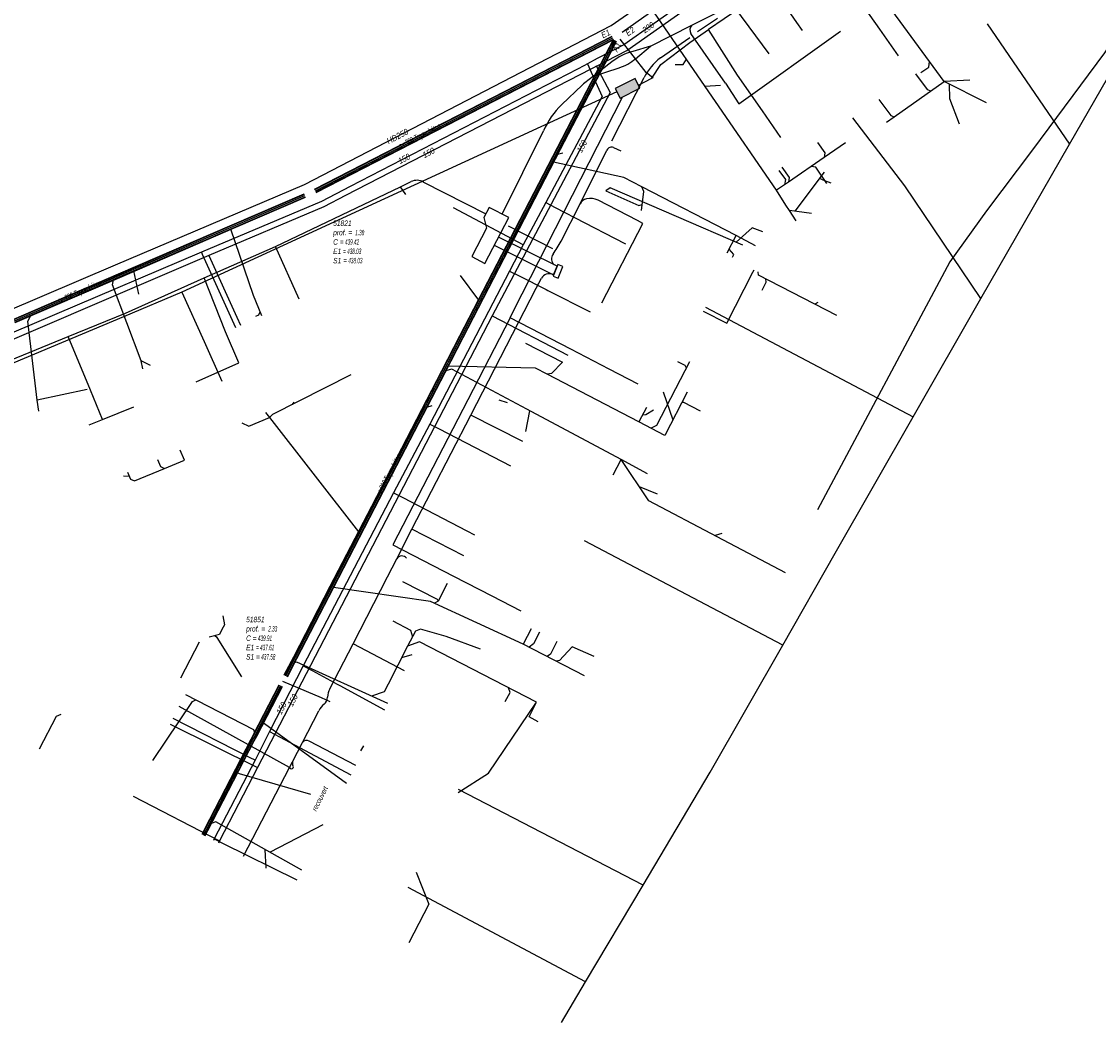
# Model space of a CAD drawing. Header units: metres. Extents: x 2695563 to 2696938, y 1260544 to 1262032.
# Tile 72 of 256: x 2696117 to 2696216, y 1260647 to 1260739. Entities that reach past the tile are written whole.
import ezdxf

# ---------------------------------------------------------------- set-up
doc = ezdxf.new("R2010")
doc.units = ezdxf.units.M
doc.header["$LTSCALE"] = 100
doc.linetypes.add('AUSGEZOGEN', pattern=[0])
for name, color, linetype in [('Eau portable_Cadastre des conduites_Conduite', 171, 'AUSGEZOGEN'), ('Eau potable_Cadastre des conduites_Conduite_Texte', 171, 'AUSGEZOGEN'), ('EU_Cadastre des conduites', 24, 'AUSGEZOGEN'), ('EU_Cadastre des conduites – Texte', 7, 'AUSGEZOGEN'), ('EU_Cadastre des conduites_Regard normalisé – Texte', 24, 'AUSGEZOGEN'), ('EU_Cadastre des conduites_Texte entrée-sortie', 24, 'AUSGEZOGEN'), ('Gaz_Cadastre des conduites_Conduite', 32, 'AUSGEZOGEN'), ('Gaz_Cadastre des conduites_Conduite_Texte', 32, 'AUSGEZOGEN'), ('Réseau électrique_Cadastre des conduite_Bord du tracé', 1, 'AUSGEZOGEN'), ('Réseau électrique_Cadastre des conduite_Tronçon de tracé', 1, 'AUSGEZOGEN'), ('Réseau électrique_Cadastre des conduites_Ouvrage_Surface-Ligne-Point', 1, 'AUSGEZOGEN'), ('TV_Cadastre des conduites_CONDUITE', 92, 'AUSGEZOGEN'), ('Télécommunications_SW_Cadastre des conduites_Bord du tracé', 94, 'AUSGEZOGEN'), ('Télécommunications_SW_Cadastre des conduites_Ouvrage', 94, 'AUSGEZOGEN')]:
    doc.layers.add(name, color=color, linetype=linetype)
doc.styles.add('ARIAL', font='arial.ttf')
pattern_1 = [(0, (2708005, 1273150), (6075, 6075), [6075, -6075]), (90, (2708005, 1273150), (-6075, 6075), [6075, -6075])]

# ---------------------------------------------------------------- blocks, each defined once
blk = doc.blocks.new('COMPLEXOBJECT_1622')
at = {"layer": 'Réseau électrique_Cadastre des conduite_Bord du tracé', "color": 1, "linetype": 'AUSGEZOGEN', "transparency": 33554687}
for points in [[(6172.268, 10736.157), (6173.663, 10737.337), (6172.044, 10736.835)], [(6170.1, 10735.878), (6168.407, 10734.548), (6170.785, 10735.337)]]:
    blk.add_lwpolyline(points, dxfattribs=at)
for centre, radius, start, end in [((6173.338, 10731.754), 5.243, 104.28587, 128.1347), ((6169.488, 10739.434), 4.297, 287.56845, 310.31088)]:
    blk.add_arc(centre, radius, start, end, dxfattribs=at)
blk = doc.blocks.new('COMPLEXOBJECT_2062')
at = {"layer": 'Réseau électrique_Cadastre des conduite_Tronçon de tracé', "color": 1, "linetype": 'AUSGEZOGEN', "transparency": 33554687}
for p, q in [((6144.073, 10678.02), (6146.226, 10682.175)), ((6141.529, 10673.069), (6143.038, 10676.008))]:
    blk.add_line(p, q, dxfattribs=at)
for centre, radius, start, end in [((6145.435, 10677.22), 1.58, 149.58051, 178.62804), ((6143.001, 10677.275), 0.855, 307.9514, 358.84875), ((6144.651, 10675.176), 1.815, 128.26327, 152.71734)]:
    blk.add_arc(centre, radius, start, end, dxfattribs=at)
blk = doc.blocks.new('COMPLEXOBJECT_2065')
at = {"layer": 'Réseau électrique_Cadastre des conduite_Tronçon de tracé', "color": 1, "linetype": 'AUSGEZOGEN', "transparency": 33554687}
for centre, radius, start, end in [((6152.631, 10726.577), 14.698, 324.97194, 330.40726), ((6165.295, 10717.704), 0.765, 145.20269, 227.66594)]:
    blk.add_arc(centre, radius, start, end, dxfattribs=at)
blk = doc.blocks.new('COMPLEXOBJECT_2066')
at = {"layer": 'Réseau électrique_Cadastre des conduite_Tronçon de tracé', "color": 1, "linetype": 'AUSGEZOGEN', "transparency": 33554687}
for p, q in [((6165.481, 10731.932), (6167.343, 10733.729)), ((6159.972, 10721.824), (6163.781, 10729.503))]:
    blk.add_line(p, q, dxfattribs=at)
for centre, radius, start, end in [((6176.799, 10722.545), 14.646, 124.95952, 130.21409), ((6170.612, 10726.531), 7.45, 133.53512, 156.49034)]:
    blk.add_arc(centre, radius, start, end, dxfattribs=at)
blk = doc.blocks.new('COMPLEXOBJECT_2067')
at = {"layer": 'Réseau électrique_Cadastre des conduite_Tronçon de tracé', "color": 1, "linetype": 'AUSGEZOGEN', "transparency": 33554687}
blk.add_line((6180.588, 10733.917), (6177.402, 10738.501), dxfattribs=at)
blk.add_arc((6177.884, 10738.837), 0.588, 134.38908, 214.88049, dxfattribs=at)
blk = doc.blocks.new('COMPLEXOBJECT_2087')
at = {"layer": 'Réseau électrique_Cadastre des conduite_Tronçon de tracé', "color": 1, "linetype": 'AUSGEZOGEN', "transparency": 33554687}
blk.add_line((6163.102, 10714.987), (6163.608, 10715.919), dxfattribs=at)
blk.add_arc((6164.311, 10715.521), 0.808, 68.47449, 150.44757, dxfattribs=at)
blk = doc.blocks.new('COMPLEXOBJECT_2088')
at = {"layer": 'Réseau électrique_Cadastre des conduite_Tronçon de tracé', "color": 1, "linetype": 'AUSGEZOGEN', "transparency": 33554687}
blk.add_line((6152.703, 10724.789), (6158.46, 10721.861), dxfattribs=at)
blk.add_arc((6152.099, 10723.719), 1.229, 60.56695, 115.8124, dxfattribs=at)
blk = doc.blocks.new('COMPLEXOBJECT_2089')
at = {"layer": 'Réseau électrique_Cadastre des conduite_Tronçon de tracé', "color": 1, "linetype": 'AUSGEZOGEN', "transparency": 33554687}
blk.add_line((6172.453, 10721.228), (6168.822, 10723.105), dxfattribs=at)
blk.add_arc((6168.118, 10721.742), 1.534, 62.67304, 103.47551, dxfattribs=at)
blk = doc.blocks.new('COMPLEXOBJECT_2090')
at = {"layer": 'Réseau électrique_Cadastre des conduite_Tronçon de tracé', "color": 1, "linetype": 'AUSGEZOGEN', "transparency": 33554687}
for centre, radius, start, end in [((6140.519, 10670.824), 0.182, 198.77256, 38.93305), ((6141.126, 10671.181), 0.525, 169.08947, 207.54582)]:
    blk.add_arc(centre, radius, start, end, dxfattribs=at)
blk = doc.blocks.new('COMPLEXOBJECT_2105')
at = {"layer": 'Réseau électrique_Cadastre des conduite_Tronçon de tracé', "color": 1, "linetype": 'AUSGEZOGEN', "transparency": 33554687}
for p, q in [((6174.579, 10736.248), (6177.297, 10738.139)), ((6170.099, 10728.589), (6173.072, 10734.423))]:
    blk.add_line(p, q, dxfattribs=at)
blk.add_arc((6177.928, 10731.948), 5.45, 127.91133, 152.99206, dxfattribs=at)

msp = doc.modelspace()

# ---------------------------------------------------------------- hatches: boundary and pattern name
at = {"layer": 'Réseau électrique_Cadastre des conduite_Bord du tracé', "lineweight": 18, "transparency": 33554687}
h = msp.add_hatch(dxfattribs=at)
h.set_pattern_fill('MUSTER', color=1, scale=6075, style=0, pattern_type=2)
h.set_pattern_definition(pattern_1)
h.paths.add_polyline_path([(2696173.014, 1260736.645), (2696172.946, 1260736.627), (2696172.878, 1260736.608), (2696172.81, 1260736.589), (2696172.743, 1260736.568), (2696172.676, 1260736.547), (2696172.609, 1260736.524), (2696172.543, 1260736.501), (2696172.477, 1260736.477), (2696172.411, 1260736.452), (2696172.345, 1260736.426), (2696172.28, 1260736.399), (2696172.216, 1260736.372), (2696172.151, 1260736.343), (2696172.087, 1260736.314), (2696172.024, 1260736.283), (2696171.96, 1260736.252), (2696171.898, 1260736.22), (2696171.835, 1260736.188), (2696171.774, 1260736.154), (2696171.712, 1260736.12), (2696171.651, 1260736.084), (2696171.591, 1260736.048), (2696171.531, 1260736.011), (2696171.471, 1260735.974), (2696171.412, 1260735.935), (2696171.354, 1260735.896), (2696171.296, 1260735.856), (2696171.239, 1260735.815), (2696171.182, 1260735.773), (2696171.126, 1260735.731), (2696171.07, 1260735.688), (2696169.377, 1260734.358), (2696171.755, 1260735.147), (2696171.807, 1260735.164), (2696171.859, 1260735.182), (2696171.911, 1260735.2), (2696171.963, 1260735.219), (2696172.014, 1260735.238), (2696172.066, 1260735.259), (2696172.117, 1260735.28), (2696172.167, 1260735.301), (2696172.217, 1260735.323), (2696172.268, 1260735.346), (2696172.317, 1260735.37), (2696172.367, 1260735.394), (2696172.416, 1260735.419), (2696172.465, 1260735.444), (2696172.513, 1260735.47), (2696172.561, 1260735.497), (2696172.609, 1260735.524), (2696172.657, 1260735.552), (2696172.704, 1260735.58), (2696172.75, 1260735.609), (2696172.797, 1260735.639), (2696172.843, 1260735.669), (2696172.888, 1260735.7), (2696172.934, 1260735.731), (2696172.978, 1260735.763), (2696173.023, 1260735.796), (2696173.067, 1260735.829), (2696173.11, 1260735.863), (2696173.153, 1260735.897), (2696173.196, 1260735.932), (2696173.238, 1260735.967), (2696174.633, 1260737.147)], flags=0)
h = msp.add_hatch(dxfattribs=at)
h.set_pattern_fill('MUSTER', color=1, scale=6075, style=0, pattern_type=2)
h.set_pattern_definition(pattern_1)
h.paths.add_polyline_path([(2696160.604, 1260719.52), (2696160.208, 1260718.764), (2696165.69, 1260716.025), (2696166.009, 1260716.82)], flags=0)
at = {"layer": 'Réseau électrique_Cadastre des conduites_Ouvrage_Surface-Ligne-Point', "lineweight": 18, "transparency": 33554687}
h = msp.add_hatch(dxfattribs=at)
h.set_pattern_fill('MUSTER', color=1, scale=4050, style=0, pattern_type=2)
h.set_pattern_definition([(0, (2703955, 1269100), (4050, 4050), [4050, -4050]), (90, (2703955, 1269100), (-4050, 4050), [4050, -4050])])
h.paths.add_polyline_path([(2696161.545, 1260721.318), (2696159.741, 1260722.263), (2696159.253, 1260721.333), (2696159.5, 1260720.333), (2696158.127, 1260717.712), (2696159.327, 1260717.083)], flags=0)
h = msp.add_hatch(dxfattribs=at)
h.set_pattern_fill('MUSTER', color=1, scale=2025, style=0, pattern_type=2)
h.set_pattern_definition([(0, (2699905, 1265050), (2025, 2025), [2025, -2025]), (90, (2699905, 1265050), (-2025, 2025), [2025, -2025])])
h.paths.add_polyline_path([(2696166.547, 1260716.799), (2696166.076, 1260716.988), (2696165.64, 1260715.902), (2696166.111, 1260715.714)], flags=0)
at = {"layer": 'Télécommunications_SW_Cadastre des conduites_Ouvrage', "transparency": 33554687}
msp.add_hatch(color=7, dxfattribs=at).paths.add_polyline_path([(2696171.377, 1260733.214), (2696171.829, 1260732.322), (2696173.658, 1260733.247), (2696173.206, 1260734.139)])

# ---------------------------------------------------------------- linework, layer by layer
at = {"layer": 'Eau portable_Cadastre des conduites_Conduite', "color": 7, "linetype": 'AUSGEZOGEN', "transparency": 33554687}
for p, q in [((2696162.88, 1260718.793), (2696156.434, 1260722.219)), ((2696145.951, 1260678.139), (2696150.079, 1260675.909))]:
    msp.add_line(p, q, dxfattribs=at)
for points in [[(2696211.092, 1260764.862), (2696202.412, 1260758.615), (2696197.975, 1260755.55), (2696185.072, 1260746.414), (2696180.566, 1260743.207), (2696172.166, 1260737.263), (2696169.724, 1260735.982), (2696168.82, 1260735.508)], [(2696180.566, 1260743.207), (2696180.791, 1260742.901), (2696181.158, 1260742.401), (2696185.551, 1260736.431)], [(2696168.82, 1260735.508), (2696169.171, 1260734.723), (2696169.722, 1260733.49), (2696170.164, 1260732.501), (2696164.966, 1260722.702), (2696162.88, 1260718.793), (2696161.634, 1260716.386), (2696154.272, 1260702.263), (2696150.912, 1260695.927), (2696142.564, 1260679.969), (2696139.466, 1260673.892), (2696138.13, 1260671.24), (2696134.356, 1260663.981), (2696134.289, 1260663.838)], [(2696168.82, 1260735.508), (2696168.483, 1260735.333), (2696167.888, 1260735.025), (2696146.917, 1260724.178)], [(2696146.917, 1260724.178), (2696144.252, 1260722.8), (2696133.18, 1260718.117), (2696106.02, 1260706.562), (2696103.353, 1260705.533), (2696093.896, 1260701.885), (2696077.585, 1260695.593), (2696075.314, 1260694.656)], [(2696164.966, 1260722.702), (2696165.836, 1260722.251), (2696171.297, 1260719.423), (2696172.314, 1260718.896)], [(2696133.18, 1260718.117), (2696133.258, 1260717.946), (2696136.318, 1260711.174)], [(2696161.634, 1260716.386), (2696162.507, 1260715.942), (2696165.012, 1260714.668)], [(2696165.012, 1260714.668), (2696165.161, 1260714.592), (2696169.059, 1260712.609)], [(2696154.272, 1260702.263), (2696155.141, 1260701.81), (2696161.696, 1260698.398)], [(2696150.912, 1260695.927), (2696151.781, 1260695.475), (2696157.681, 1260692.406), (2696158.4, 1260692.032)], [(2696142.564, 1260679.969), (2696143.4, 1260679.518), (2696145.438, 1260678.416), (2696145.643, 1260678.306), (2696145.777, 1260678.234), (2696145.951, 1260678.139)], [(2696138.13, 1260671.24), (2696137.685, 1260671.468), (2696130.582, 1260675.112)], [(2696139.466, 1260673.892), (2696140.392, 1260673.398), (2696146.969, 1260669.89)], [(2696134.356, 1260663.981), (2696135.127, 1260663.6), (2696141.983, 1260660.215)]]:
    msp.add_lwpolyline(points, dxfattribs=at)
at = {"layer": 'EU_Cadastre des conduites', "linetype": 'AUSGEZOGEN', "transparency": 33554687}
for p, q in [((2696143.624, 1260723.947), (2696171.086, 1260738.061)), ((2696143.633, 1260723.929), (2696171.095, 1260738.043)), ((2696143.642, 1260723.912), (2696171.104, 1260738.026)), ((2696143.762, 1260723.68), (2696171.224, 1260737.794)), ((2696143.771, 1260723.663), (2696171.233, 1260737.777)), ((2696143.78, 1260723.645), (2696171.242, 1260737.759)), ((2696171.179, 1260737.721), (2696170.479, 1260736.377)), ((2696171.197, 1260737.712), (2696170.497, 1260736.368)), ((2696171.215, 1260737.703), (2696170.514, 1260736.359)), ((2696171.445, 1260737.583), (2696170.746, 1260736.239)), ((2696171.463, 1260737.574), (2696170.763, 1260736.23)), ((2696171.481, 1260737.565), (2696170.781, 1260736.221)), ((2696170.479, 1260736.377), (2696166.008, 1260727.748)), ((2696170.497, 1260736.368), (2696166.026, 1260727.739)), ((2696170.514, 1260736.359), (2696166.043, 1260727.73)), ((2696170.746, 1260736.239), (2696166.275, 1260727.61)), ((2696170.763, 1260736.23), (2696166.292, 1260727.601)), ((2696170.781, 1260736.221), (2696166.31, 1260727.592)), ((2696166.008, 1260727.748), (2696157.003, 1260710.366)), ((2696166.026, 1260727.739), (2696157.021, 1260710.357)), ((2696166.043, 1260727.73), (2696157.038, 1260710.348)), ((2696166.275, 1260727.61), (2696157.27, 1260710.228)), ((2696166.292, 1260727.601), (2696157.287, 1260710.219)), ((2696166.31, 1260727.592), (2696157.305, 1260710.21)), ((2696136.014, 1260720.641), (2696142.666, 1260723.504)), ((2696136.022, 1260720.623), (2696142.674, 1260723.486)), ((2696136.03, 1260720.605), (2696142.682, 1260723.468)), ((2696136.132, 1260720.365), (2696142.784, 1260723.228)), ((2696136.14, 1260720.347), (2696142.792, 1260723.21)), ((2696136.148, 1260720.329), (2696142.8, 1260723.192)), ((2696125.511, 1260716.116), (2696136.014, 1260720.641)), ((2696125.519, 1260716.098), (2696136.022, 1260720.623)), ((2696125.526, 1260716.08), (2696136.03, 1260720.605)), ((2696125.63, 1260715.84), (2696136.132, 1260720.365)), ((2696125.637, 1260715.822), (2696136.14, 1260720.347)), ((2696125.645, 1260715.804), (2696136.148, 1260720.329)), ((2696115.845, 1260711.951), (2696125.511, 1260716.116)), ((2696115.853, 1260711.933), (2696125.519, 1260716.098)), ((2696115.86, 1260711.915), (2696125.526, 1260716.08)), ((2696115.964, 1260711.675), (2696125.63, 1260715.84)), ((2696115.971, 1260711.657), (2696125.637, 1260715.822)), ((2696115.979, 1260711.639), (2696125.645, 1260715.804)), ((2696157.003, 1260710.366), (2696155.342, 1260707.161)), ((2696157.021, 1260710.357), (2696155.36, 1260707.152)), ((2696157.038, 1260710.348), (2696155.377, 1260707.143)), ((2696157.27, 1260710.228), (2696155.609, 1260707.023)), ((2696157.287, 1260710.219), (2696155.626, 1260707.014)), ((2696157.305, 1260710.21), (2696155.644, 1260707.005)), ((2696155.342, 1260707.161), (2696148.866, 1260694.66)), ((2696155.36, 1260707.152), (2696148.884, 1260694.651)), ((2696155.377, 1260707.143), (2696148.901, 1260694.642)), ((2696155.609, 1260707.023), (2696149.133, 1260694.522)), ((2696155.626, 1260707.014), (2696149.15, 1260694.513)), ((2696155.644, 1260707.005), (2696149.168, 1260694.504)), ((2696148.866, 1260694.66), (2696145.045, 1260687.285)), ((2696148.884, 1260694.651), (2696145.063, 1260687.276)), ((2696148.901, 1260694.642), (2696145.08, 1260687.267)), ((2696149.133, 1260694.522), (2696145.312, 1260687.147)), ((2696149.15, 1260694.513), (2696145.329, 1260687.138)), ((2696149.168, 1260694.504), (2696145.347, 1260687.129)), ((2696145.045, 1260687.285), (2696141.664, 1260680.76)), ((2696145.063, 1260687.276), (2696141.682, 1260680.751)), ((2696145.08, 1260687.267), (2696141.699, 1260680.742)), ((2696145.312, 1260687.147), (2696141.931, 1260680.622)), ((2696145.329, 1260687.138), (2696141.948, 1260680.613)), ((2696145.347, 1260687.129), (2696141.966, 1260680.604)), ((2696141.664, 1260680.76), (2696140.799, 1260679.081)), ((2696141.682, 1260680.751), (2696140.817, 1260679.072)), ((2696141.699, 1260680.742), (2696140.834, 1260679.063)), ((2696141.931, 1260680.622), (2696141.066, 1260678.943)), ((2696141.948, 1260680.613), (2696141.083, 1260678.934)), ((2696141.966, 1260680.604), (2696141.101, 1260678.925)), ((2696140.316, 1260678.186), (2696137.954, 1260673.59)), ((2696140.334, 1260678.177), (2696137.972, 1260673.581)), ((2696140.351, 1260678.168), (2696137.989, 1260673.572)), ((2696140.583, 1260678.048), (2696138.221, 1260673.452)), ((2696140.6, 1260678.039), (2696138.238, 1260673.443)), ((2696140.618, 1260678.03), (2696138.256, 1260673.434)), ((2696137.954, 1260673.59), (2696137.726, 1260673.149)), ((2696137.972, 1260673.581), (2696137.744, 1260673.14)), ((2696137.989, 1260673.572), (2696137.761, 1260673.131)), ((2696138.221, 1260673.452), (2696137.993, 1260673.011)), ((2696138.238, 1260673.443), (2696138.01, 1260673.002)), ((2696138.256, 1260673.434), (2696138.028, 1260672.993)), ((2696137.726, 1260673.149), (2696133.45, 1260664.882)), ((2696137.744, 1260673.14), (2696133.468, 1260664.873)), ((2696137.761, 1260673.131), (2696133.485, 1260664.864)), ((2696137.993, 1260673.011), (2696133.717, 1260664.744)), ((2696138.01, 1260673.002), (2696133.734, 1260664.735)), ((2696138.028, 1260672.993), (2696133.752, 1260664.726)), ((2696133.45, 1260664.882), (2696133.203, 1260664.404)), ((2696133.468, 1260664.873), (2696133.221, 1260664.395)), ((2696133.485, 1260664.864), (2696133.238, 1260664.386)), ((2696133.717, 1260664.744), (2696133.47, 1260664.267)), ((2696133.734, 1260664.735), (2696133.487, 1260664.258)), ((2696133.752, 1260664.726), (2696133.505, 1260664.248))]:
    msp.add_line(p, q, dxfattribs=at)
at = {"layer": 'EU_Cadastre des conduites', "color": 255, "transparency": 33554687}
for p, q in [((2696143.702, 1260723.796), (2696171.164, 1260737.91)), ((2696171.33, 1260737.643), (2696170.63, 1260736.299)), ((2696170.63, 1260736.299), (2696166.159, 1260727.67)), ((2696166.159, 1260727.67), (2696157.154, 1260710.288)), ((2696136.081, 1260720.485), (2696142.733, 1260723.348)), ((2696125.578, 1260715.96), (2696136.081, 1260720.485)), ((2696115.912, 1260711.795), (2696125.578, 1260715.96)), ((2696157.154, 1260710.288), (2696155.493, 1260707.083)), ((2696155.493, 1260707.083), (2696149.017, 1260694.582)), ((2696149.017, 1260694.582), (2696145.196, 1260687.207)), ((2696145.196, 1260687.207), (2696141.815, 1260680.682)), ((2696141.815, 1260680.682), (2696140.95, 1260679.003)), ((2696140.467, 1260678.108), (2696138.105, 1260673.512)), ((2696138.105, 1260673.512), (2696137.877, 1260673.071)), ((2696137.877, 1260673.071), (2696133.601, 1260664.804)), ((2696133.601, 1260664.804), (2696133.354, 1260664.326))]:
    msp.add_line(p, q, dxfattribs=at)
at = {"layer": 'EU_Cadastre des conduites', "color": 24, "linetype": 'AUSGEZOGEN', "transparency": 33554687}
for p, q in [((2696174.234, 1260734.712), (2696171.839, 1260737.778)), ((2696174.876, 1260734.197), (2696174.234, 1260734.712)), ((2696181.113, 1260733.515), (2696179.673, 1260733.426)), ((2696204.112, 1260733.994), (2696201.749, 1260733.866)), ((2696205.651, 1260731.898), (2696201.749, 1260733.866)), ((2696202.255, 1260732.267), (2696202.25, 1260733.62)), ((2696203.151, 1260729.933), (2696202.255, 1260732.267)), ((2696196.421, 1260730.112), (2696197.127, 1260730.625)), ((2696192.637, 1260728.224), (2696190.661, 1260726.861)), ((2696166.537, 1260727.266), (2696166.05, 1260727.15)), ((2696190.661, 1260726.861), (2696187.368, 1260724.59)), ((2696190.673, 1260725.496), (2696187.952, 1260721.916)), ((2696187.368, 1260724.59), (2696186.28, 1260723.84)), ((2696187.14, 1260722.47), (2696186.28, 1260723.84)), ((2696189.484, 1260721.707), (2696187.457, 1260721.984)), ((2696137.997, 1260714.117), (2696135.901, 1260720.247)), ((2696181.728, 1260718.05), (2696182.556, 1260719.649)), ((2696184.34, 1260718.725), (2696182.556, 1260719.649)), ((2696127.41, 1260714.236), (2696126.952, 1260716.389)), ((2696181.673, 1260711.56), (2696184.098, 1260716.273)), ((2696184.098, 1260716.273), (2696184.213, 1260716.495)), ((2696157.078, 1260715.982), (2696158.76, 1260713.695)), ((2696138.74, 1260712.26), (2696137.997, 1260714.117)), ((2696190.073, 1260713.479), (2696189.794, 1260713.341)), ((2696179.508, 1260712.675), (2696181.681, 1260711.56)), ((2696163.09, 1260709.736), (2696166.509, 1260707.966)), ((2696127.755, 1260707.361), (2696127.606, 1260708.11)), ((2696128.485, 1260707.673), (2696127.606, 1260708.11)), ((2696122.621, 1260705.461), (2696118.003, 1260704.471)), ((2696175.816, 1260705.233), (2696176.706, 1260702.659)), ((2696178.016, 1260705.201), (2696175.964, 1260701.219)), ((2696118.18, 1260703.465), (2696118.003, 1260704.471)), ((2696141.711, 1260704.297), (2696141.543, 1260704.068)), ((2696160.626, 1260704.497), (2696161.415, 1260704.258)), ((2696154.437, 1260703.936), (2696153.962, 1260703.806)), ((2696163.139, 1260701.572), (2696163.484, 1260703.492)), ((2696174.256, 1260703.798), (2696173.564, 1260702.467)), ((2696175.964, 1260701.219), (2696173.564, 1260702.467)), ((2696131.604, 1260698.928), (2696131.222, 1260699.852)), ((2696171.191, 1260697.565), (2696171.925, 1260698.982)), ((2696174.345, 1260697.677), (2696171.925, 1260698.982)), ((2696174.49, 1260695.19), (2696171.925, 1260698.982)), ((2696125.979, 1260697.501), (2696126.51, 1260697.451)), ((2696175.286, 1260695.809), (2696173.621, 1260696.474)), ((2696187.11, 1260688.55), (2696174.49, 1260695.19)), ((2696181.215, 1260692.176), (2696180.596, 1260691.977)), ((2696163.628, 1260683.38), (2696162.891, 1260681.96)), ((2696158.944, 1260681.486), (2696155.766, 1260682.673)), ((2696132.98, 1260682.14), (2696131.25, 1260678.81)), ((2696168.529, 1260679.038), (2696162.891, 1260681.96)), ((2696152.589, 1260680.98), (2696151.653, 1260680.693)), ((2696144.255, 1260677.005), (2696140.697, 1260678.524)), ((2696145.074, 1260676.63), (2696144.255, 1260677.005)), ((2696159.67, 1260670.057), (2696164.111, 1260676.591)), ((2696163.421, 1260675.258), (2696164.111, 1260676.591)), ((2696164.263, 1260674.796), (2696163.421, 1260675.258)), ((2696148.132, 1260672.572), (2696147.85, 1260672.114)), ((2696156.89, 1260668.28), (2696159.67, 1260670.057)), ((2696144.387, 1260665.282), (2696139.514, 1260662.748)), ((2696139.144, 1260661.301), (2696139.065, 1260663.002))]:
    msp.add_line(p, q, dxfattribs=at)
for points in [[(2696205.939, 1260762.001), (2696189.566, 1260750.621), (2696174.539, 1260740.179), (2696172.014, 1260738.395)], [(2696201.749, 1260733.866), (2696200.391, 1260735.722), (2696194.544, 1260743.711), (2696194.429, 1260743.869), (2696192.091, 1260744.254), (2696191.894, 1260744.286), (2696190.893, 1260744.741)], [(2696186.28, 1260723.84), (2696174.997, 1260740.21), (2696174.628, 1260740.241)], [(2696176.909, 1260735.448), (2696177.664, 1260735.448), (2696177.948, 1260735.929)], [(2696199.599, 1260734.701), (2696200.342, 1260735.199), (2696200.391, 1260735.722)], [(2696199.107, 1260734.582), (2696200.174, 1260733.13), (2696200.528, 1260732.999)], [(2696195.73, 1260732.21), (2696196.81, 1260730.727), (2696197.127, 1260730.625), (2696201.749, 1260733.866)], [(2696190.062, 1260728.258), (2696190.737, 1260727.278), (2696190.661, 1260726.861)], [(2696182.556, 1260719.649), (2696173.833, 1260724.165), (2696172.164, 1260725.03), (2696165.686, 1260726.443)], [(2696186.483, 1260725.677), (2696187.083, 1260724.817), (2696187.014, 1260724.346)], [(2696186.775, 1260725.978), (2696187.444, 1260725.007), (2696187.368, 1260724.59)], [(2696190.921, 1260724.469), (2696189.889, 1260725.965), (2696189.472, 1260726.041)], [(2696183.167, 1260718.761), (2696170.901, 1260724.077), (2696170.501, 1260723.776)], [(2696173.791, 1260721.965), (2696174.014, 1260723.718), (2696173.833, 1260724.165)], [(2696191.31, 1260724.503), (2696190.723, 1260724.697), (2696190.25, 1260724.938)], [(2696170.501, 1260723.776), (2696173.561, 1260722.439), (2696173.86, 1260722.515)], [(2696188.08, 1260721.03), (2696187.457, 1260721.984), (2696187.14, 1260722.47)], [(2696185.005, 1260720.014), (2696184.024, 1260720.372), (2696182.536, 1260719.044)], [(2696182.21, 1260717.675), (2696182.325, 1260717.897), (2696181.907, 1260718.395)], [(2696191.842, 1260712.288), (2696184.593, 1260716.018), (2696184.56, 1260716.316)], [(2696127.606, 1260708.11), (2696124.961, 1260715.123), (2696125.066, 1260715.569)], [(2696184.934, 1260714.605), (2696185.325, 1260715.364), (2696185.287, 1260715.661)], [(2696118.003, 1260704.471), (2696117.163, 1260711.765), (2696117.443, 1260712.285)], [(2696138.192, 1260712.221), (2696138.477, 1260712.352), (2696138.594, 1260712.625)], [(2696171.925, 1260698.982), (2696163.21, 1260703.638), (2696156.3, 1260707.33), (2696155.7, 1260707.18)], [(2696173.564, 1260702.467), (2696165.093, 1260706.872), (2696164.028, 1260707.425), (2696155.931, 1260707.62)], [(2696166.509, 1260707.966), (2696165.482, 1260706.939), (2696165.093, 1260706.872)], [(2696178.229, 1260708.004), (2696175.19, 1260702.118), (2696174.696, 1260701.878)], [(2696177.119, 1260708.047), (2696177.813, 1260707.69), (2696177.942, 1260707.461)], [(2696146.97, 1260706.8), (2696139.74, 1260703.16), (2696139.449, 1260702.867)], [(2696179.263, 1260703.455), (2696177.72, 1260704.259), (2696177.521, 1260704.241)], [(2696139.08, 1260703.34), (2696139.449, 1260702.867), (2696147.681, 1260692.322)], [(2696174.915, 1260703.549), (2696174.216, 1260703.102), (2696173.887, 1260703.088)], [(2696136.915, 1260702.378), (2696137.548, 1260702.085), (2696139.449, 1260702.867)], [(2696126.351, 1260697.836), (2696126.618, 1260697.19), (2696127.01, 1260697.027), (2696129.778, 1260698.172), (2696131.604, 1260698.928)], [(2696129.118, 1260698.981), (2696129.386, 1260698.335), (2696129.778, 1260698.172)], [(2696151.749, 1260687.739), (2696154.932, 1260686.094), (2696155.03, 1260685.92)], [(2696155.879, 1260687.563), (2696155.03, 1260685.92), (2696154.702, 1260685.729)], [(2696162.891, 1260681.96), (2696154.324, 1260685.902), (2696145.36, 1260687.19)], [(2696135.149, 1260684.585), (2696135.305, 1260683.749), (2696135.077, 1260683.304)], [(2696150.858, 1260684.098), (2696152.485, 1260683.257), (2696152.654, 1260682.629)], [(2696155.766, 1260682.673), (2696153.398, 1260683.337), (2696152.93, 1260683.162), (2696152.208, 1260681.768)], [(2696135.069, 1260683.301), (2696134.848, 1260682.859), (2696133.88, 1260682.61)], [(2696136.923, 1260678.928), (2696134.629, 1260682.575), (2696134.377, 1260682.738)], [(2696164.396, 1260683.06), (2696163.83, 1260681.99), (2696163.441, 1260681.675)], [(2696164.111, 1260676.591), (2696153.321, 1260682.176), (2696152.208, 1260681.768), (2696150.403, 1260678.277), (2696150.04, 1260677.571), (2696148.892, 1260677.166)], [(2696166.003, 1260682.206), (2696165.389, 1260681.022), (2696165.111, 1260680.81)], [(2696169.445, 1260680.805), (2696167.408, 1260681.713), (2696166.222, 1260680.445), (2696165.928, 1260680.386)], [(2696150.38, 1260676.491), (2696141.971, 1260680.307), (2696141.743, 1260680.23)], [(2696161.232, 1260676.655), (2696161.67, 1260677.498), (2696161.531, 1260677.927)], [(2696128.693, 1260671.218), (2696132.352, 1260676.664), (2696132.663, 1260676.821)], [(2696131.713, 1260677.311), (2696137.996, 1260674.071), (2696138.071, 1260673.798)], [(2696120.189, 1260675.452), (2696119.768, 1260675.293), (2696118.185, 1260672.253)], [(2696146.57, 1260669.112), (2696139.015, 1260674.609), (2696138.795, 1260674.543)], [(2696143.267, 1260668.069), (2696136.697, 1260670.006), (2696136.499, 1260670.098)], [(2696142.447, 1260661.111), (2696134.505, 1260665.551), (2696134.075, 1260665.403)], [(2696152.998, 1260660.922), (2696154.166, 1260657.954), (2696152.334, 1260654.408)]]:
    msp.add_lwpolyline(points, dxfattribs=at)
at = {"layer": 'Gaz_Cadastre des conduites_Conduite', "color": 32, "linetype": 'AUSGEZOGEN', "transparency": 33554687}
for p, q in [((2696160.018, 1260712.238), (2696166.998, 1260708.629)), ((2696130.3, 1260674.563), (2696138.366, 1260670.56)), ((2696126.868, 1260667.915), (2696134.859, 1260663.817))]:
    msp.add_line(p, q, dxfattribs=at)
for points in [[(2696169.639, 1260735.289), (2696172.451, 1260736.738), (2696184.191, 1260745.054), (2696197.928, 1260754.746), (2696206.021, 1260760.487), (2696211.243, 1260764.191)], [(2696073.061, 1260695.833), (2696073.22, 1260695.888), (2696105.105, 1260708.388), (2696125.251, 1260716.954), (2696142.699, 1260724.372), (2696171.005, 1260739.039), (2696186.903, 1260750.102), (2696187.737, 1260750.682)], [(2696184.191, 1260745.054), (2696185.851, 1260742.639), (2696188.128, 1260739.326), (2696188.642, 1260738.578)], [(2696169.639, 1260735.289), (2696169.844, 1260734.9), (2696170.924, 1260732.851), (2696160.018, 1260712.238), (2696138.366, 1260670.56), (2696134.859, 1260663.817), (2696134.746, 1260663.599)], [(2696169.639, 1260735.289), (2696169.366, 1260735.148), (2696169.124, 1260735.023), (2696146.49, 1260723.355)], [(2696146.49, 1260723.355), (2696144.472, 1260722.315), (2696133.855, 1260717.828), (2696126.318, 1260714.596), (2696105.718, 1260705.763), (2696104.138, 1260705.149), (2696077.149, 1260694.764), (2696075.974, 1260694.311)], [(2696133.855, 1260717.828), (2696136.44, 1260712.115), (2696136.774, 1260711.378)]]:
    msp.add_lwpolyline(points, dxfattribs=at)
at = {"layer": 'Réseau électrique_Cadastre des conduite_Bord du tracé', "color": 1, "linetype": 'AUSGEZOGEN', "transparency": 33554687}
msp.add_lwpolyline([(2696160.604, 1260719.52), (2696160.208, 1260718.764), (2696165.69, 1260716.025), (2696166.009, 1260716.82), (2696160.604, 1260719.52)], close=True, dxfattribs=at)
at = {"layer": 'Réseau électrique_Cadastre des conduite_Tronçon de tracé', "color": 1, "linetype": 'AUSGEZOGEN', "transparency": 33554687}
for p, q in [((2696178.443, 1260739.067), (2696182.012, 1260740.861)), ((2696174.633, 1260737.147), (2696178.443, 1260739.067)), ((2696178.989, 1260738.48), (2696180.808, 1260739.715)), ((2696182.784, 1260731.827), (2696192.191, 1260738.517)), ((2696181.558, 1260733.727), (2696182.784, 1260731.827)), ((2696168.137, 1260722.589), (2696170.619, 1260727.546)), ((2696171.226, 1260727.787), (2696171.903, 1260727.467)), ((2696140.003, 1260718.646), (2696151.546, 1260724.146)), ((2696151.546, 1260724.146), (2696152.534, 1260724.635)), ((2696152.047, 1260723.452), (2696151.546, 1260724.146)), ((2696166.382, 1260719.129), (2696168.137, 1260722.589)), ((2696161.498, 1260720.571), (2696165.575, 1260718.468)), ((2696170.151, 1260713.436), (2696173.913, 1260720.782)), ((2696173.913, 1260720.782), (2696173.423, 1260721.038)), ((2696133.428, 1260715.744), (2696140.003, 1260718.646)), ((2696142.198, 1260713.802), (2696140.003, 1260718.646)), ((2696126.167, 1260712.51), (2696133.428, 1260715.744)), ((2696135.415, 1260710.768), (2696133.428, 1260715.744)), ((2696158.048, 1260703.101), (2696164.072, 1260714.797)), ((2696120.864, 1260710.341), (2696126.167, 1260712.51)), ((2696110.439, 1260706.08), (2696120.864, 1260710.341)), ((2696122.94, 1260705.392), (2696120.864, 1260710.341)), ((2696136.63, 1260707.929), (2696135.415, 1260710.768)), ((2696132.679, 1260706.152), (2696136.63, 1260707.929)), ((2696124.037, 1260702.681), (2696122.94, 1260705.392)), ((2696124.037, 1260702.681), (2696126.942, 1260703.848)), ((2696122.827, 1260702.203), (2696124.037, 1260702.681)), ((2696152.605, 1260692.565), (2696158.048, 1260703.101)), ((2696162.862, 1260700.647), (2696158.048, 1260703.101)), ((2696151.208, 1260689.828), (2696152.605, 1260692.565)), ((2696157.409, 1260690.114), (2696152.605, 1260692.565)), ((2696150.364, 1260688.175), (2696151.208, 1260689.828)), ((2696147.196, 1260681.985), (2696150.364, 1260688.175)), ((2696151.928, 1260679.483), (2696147.196, 1260681.985)), ((2696141.317, 1260670.575), (2696131.119, 1260676.195)), ((2696141.581, 1260671.09), (2696142.499, 1260672.879)), ((2696147.443, 1260670.754), (2696143.137, 1260673.005)), ((2696137.067, 1260662.386), (2696141.317, 1260670.575)), ((2696141.317, 1260670.575), (2696141.581, 1260671.09))]:
    msp.add_line(p, q, dxfattribs=at)
for centre, radius, start, end in [((2696171.037, 1260727.378), 0.45, 65.15516, 158.15442), ((2696168.941, 1260722.155), 0.914, 103.36189, 151.63508), ((2696151.68, 1260689.544), 0.551, 37.4398, 148.98269), ((2696142.897, 1260672.544), 0.52, 62.48688, 139.85653)]:
    msp.add_arc(centre, radius, start, end, dxfattribs=at)
at = {"layer": 'Réseau électrique_Cadastre des conduites_Ouvrage_Surface-Ligne-Point', "color": 1, "linetype": 'AUSGEZOGEN', "transparency": 33554687}
for points in [[(2696161.545, 1260721.318), (2696159.741, 1260722.263), (2696159.253, 1260721.333), (2696159.5, 1260720.333), (2696158.127, 1260717.712), (2696159.327, 1260717.083), (2696161.545, 1260721.318)], [(2696166.547, 1260716.799), (2696166.076, 1260716.988), (2696165.64, 1260715.902), (2696166.111, 1260715.714), (2696166.547, 1260716.799)]]:
    msp.add_lwpolyline(points, close=True, dxfattribs=at)
at = {"layer": 'TV_Cadastre des conduites_CONDUITE', "color": 92, "linetype": 'AUSGEZOGEN', "transparency": 33554687}
for p, q in [((2696205.727, 1260739.204), (2696213.307, 1260728.08)), ((2696205.121, 1260713.838), (2696213.307, 1260728.08)), ((2696198.885, 1260702.937), (2696205.121, 1260713.838)), ((2696179.706, 1260713.057), (2696198.885, 1260702.937)), ((2696191.692, 1260690.363), (2696198.885, 1260702.937)), ((2696186.846, 1260681.869), (2696168.548, 1260691.498)), ((2696186.846, 1260681.869), (2696191.692, 1260690.363)), ((2696180.152, 1260670.134), (2696186.846, 1260681.869)), ((2696173.954, 1260659.72), (2696180.152, 1260670.134)), ((2696173.954, 1260659.72), (2696156.923, 1260668.56)), ((2696168.64, 1260650.79), (2696152.269, 1260659.512)), ((2696168.64, 1260650.79), (2696173.954, 1260659.72)), ((2696166.415, 1260647.05), (2696168.64, 1260650.79))]:
    msp.add_line(p, q, dxfattribs=at)
for points in [[(2696213.307, 1260728.08), (2696226.05, 1260750.25), (2696217.265, 1260759.81), (2696218.825, 1260762.397), (2696214.007, 1260768.614), (2696222.172, 1260774.999)], [(2696205.121, 1260713.838), (2696198.114, 1260724.243), (2696193.316, 1260730.517)]]:
    msp.add_lwpolyline(points, dxfattribs=at)
at = {"layer": 'Télécommunications_SW_Cadastre des conduites_Bord du tracé', "color": 94, "linetype": 'AUSGEZOGEN', "transparency": 33554687}
for p, q in [((2696190.663, 1260745.99), (2696179.98, 1260738.67)), ((2696171.531, 1260732.91), (2696131.37, 1260714.434)), ((2696209.9, 1260727.56), (2696205.66, 1260721.94))]:
    msp.add_line(p, q, dxfattribs=at)
for points in [[(2696226.444, 1260754.872), (2696227.851, 1260753.818), (2696216.535, 1260736.534), (2696209.9, 1260727.56)], [(2696190.663, 1260745.99), (2696193.482, 1260741.982), (2696195.783, 1260738.71), (2696197.508, 1260736.256)], [(2696173.515, 1260733.529), (2696174.768, 1260734.173), (2696175.592, 1260735.439), (2696178.258, 1260737.469), (2696179.98, 1260738.67)], [(2696186.678, 1260728.712), (2696184.963, 1260731.172), (2696182.676, 1260734.454), (2696179.98, 1260738.67)], [(2696161.684, 1260712.069), (2696162.019, 1260712.785), (2696172.041, 1260732.429)], [(2696205.66, 1260721.94), (2696202.273, 1260717.225), (2696190.06, 1260694.36)], [(2696131.37, 1260714.434), (2696125.97, 1260712.171), (2696111.06, 1260705.921)], [(2696131.37, 1260714.434), (2696133.418, 1260709.873), (2696135.056, 1260706.223)], [(2696161.684, 1260712.069), (2696157.768, 1260704.509), (2696150.845, 1260691.134), (2696156.441, 1260688.238), (2696159.993, 1260686.4), (2696162.657, 1260685.021)], [(2696173.496, 1260705.954), (2696170.831, 1260707.334), (2696167.279, 1260709.173), (2696161.684, 1260712.069)]]:
    msp.add_lwpolyline(points, dxfattribs=at)
at = {"layer": 'Télécommunications_SW_Cadastre des conduites_Ouvrage', "color": 94, "transparency": 33554687}
msp.add_lwpolyline([(2696171.377, 1260733.214), (2696171.829, 1260732.322), (2696173.658, 1260733.247), (2696173.206, 1260734.139), (2696171.377, 1260733.214)], close=True, dxfattribs=at)

# ---------------------------------------------------------------- block references
at = {"layer": 'Réseau électrique_Cadastre des conduite_Bord du tracé', "color": 1, "linetype": 'AUSGEZOGEN', "lineweight": -3, "transparency": 33554687}
msp.add_blockref('COMPLEXOBJECT_1622', (2690000.97, 1249999.81), dxfattribs=at)
at = {"layer": 'Réseau électrique_Cadastre des conduite_Tronçon de tracé', "color": 1, "linetype": 'AUSGEZOGEN', "lineweight": -3, "transparency": 33554687}
for name in ['COMPLEXOBJECT_2067', 'COMPLEXOBJECT_2105', 'COMPLEXOBJECT_2066', 'COMPLEXOBJECT_2088', 'COMPLEXOBJECT_2089', 'COMPLEXOBJECT_2065', 'COMPLEXOBJECT_2087', 'COMPLEXOBJECT_2062', 'COMPLEXOBJECT_2090']:
    msp.add_blockref(name, (2690000.97, 1249999.81), dxfattribs=at)

# ---------------------------------------------------------------- texts
at = {"layer": 'Eau potable_Cadastre des conduites_Conduite_Texte', "color": 7, "transparency": 33554687, "char_height": 0.55426, "attachment_point": 5, "style": 'ARIAL'}
for s, insert, width, rotation in [('\\A1;{\\fArial|i1|b0;\\H0.554263;\\W0.700000;\\C7;200}\\P', (2696174.431, 1260738.859), 1.10633, 35.2845), ('\\A1;{\\fArial|i1|b0;\\H0.554263;\\W0.700000;\\C7;150}\\P', (2696151.893, 1260726.745), 1.10014, 27.351), ('\\A1;{\\fArial|i1|b0;\\H0.554263;\\W0.700000;\\C7;150}\\P', (2696140.574, 1260676.052), 1.10014, 62.9883)]:
    msp.add_mtext(s, dxfattribs=dict(at, insert=insert, width=width, rotation=rotation))
at = {"layer": 'EU_Cadastre des conduites – Texte', "color": 24, "transparency": 33554687, "char_height": 0.55705, "width": 6, "attachment_point": 5, "style": 'ARIAL'}
for s, insert, rotation in [('\\A1;{\\fArial|b0|i1|c0|p34;\\W0.7;> \\W0.49;300 Tuyau béton}', (2696153.387, 1260728.787), 26.9811), ('\\A1;{\\fArial|b0|i1|c0|p34;\\W0.7;> \\W0.49;300 Tuyau béton}', (2696121.985, 1260714.396), 23.706), ('\\A1;{\\fArial|b0|i1|c0|p34;\\W0.7;< \\W0.49;300 Tuyau béton}', (2696150.561, 1260697.573), 62.5833)]:
    msp.add_mtext(s, dxfattribs=dict(at, insert=insert, rotation=rotation))
at = {"layer": 'EU_Cadastre des conduites_Regard normalisé – Texte', "color": 24, "transparency": 33554687, "char_height": 0.50641, "attachment_point": 1, "line_spacing_factor": 1.024096, "style": 'ARIAL'}
for s, insert, width in [('\\A1;{\\fArial|b0|i1|c0|p34;\\W0.69496;51821}\\P{\\fArial|b0|i1|c0|p34;\\H0.99721x;\\W0.69496;prof. = \\W0.48647; 1.39}\\P{\\fArial|b0|i1|c0|p34;\\H0.99721x;\\W0.69496;C =\\W0.48647; 439.42}\\P{\\fArial|b0|i1|c0|p34;\\H0.99721x;\\W0.69496;E1 \\W0.48647;= 438.03}\\P{\\fArial|b0|i1|c0|p34;\\H0.99721x;\\W0.69496;S1 =\\W0.48647; 438.03}', (2696145.339, 1260721.05), 2.83319), ('\\A1;{\\fArial|b0|i1|c0|p34;\\W0.69446;51851}\\P{\\fArial|b0|i1|c0|p34;\\H0.99721x;\\W0.69446;prof. = \\W0.48612; 2.33}\\P{\\fArial|b0|i1|c0|p34;\\H0.99721x;\\W0.69446;C =\\W0.48612; 439.91}\\P{\\fArial|b0|i1|c0|p34;\\H0.99721x;\\W0.69446;E1 \\W0.48612;= 437.61}\\P{\\fArial|b0|i1|c0|p34;\\H0.99721x;\\W0.69446;S1 =\\W0.48612; 437.58}', (2696137.303, 1260684.488), 2.83115)]:
    msp.add_mtext(s, dxfattribs=dict(at, insert=insert, width=width))
at = {"layer": 'EU_Cadastre des conduites_Regard normalisé – Texte', "color": 24, "transparency": 33554687, "insert": (2696143.907, 1260667.81), "char_height": 0.48109, "width": 2.24572, "attachment_point": 2, "rotation": 63.1089, "style": 'ARIAL'}
msp.add_mtext('\\A1;{\\fArial|b0|i1|c0|p34;\\H1x;\\W0.7;recouvert}', dxfattribs=at)
at = {"layer": 'EU_Cadastre des conduites_Texte entrée-sortie', "color": 24, "transparency": 33554687, "char_height": 0.55705, "attachment_point": 7, "style": 'ARIAL'}
for s, insert, width, rotation in [('\\A1;{\\fArial|i1|b0;\\H0.557054;\\W0.700000;\\C24;E1}\\P', (2696170.257, 1260737.842), 0.85544, 27.1755), ('\\A1;{\\fArial|i1|b0;\\H0.557054;\\W0.700000;\\C24;E2}\\P', (2696172.57, 1260738.027), 0.86376, 34.803), ('\\A1;{\\fArial|i1|b0;\\H0.557054;\\W0.700000;\\C24;A1}\\P', (2696171.584, 1260736.562), 0.85544, 62.6112)]:
    msp.add_mtext(s, dxfattribs=dict(at, insert=insert, width=width, rotation=rotation))
at = {"layer": 'Gaz_Cadastre des conduites_Conduite_Texte', "color": 32, "transparency": 33554687, "char_height": 0.55825, "attachment_point": 5, "style": 'ARIAL'}
for s, insert, width, rotation in [('\\A1;{\\fArial|i1|b0;\\H0.558250;\\W0.700000;\\C32;HD250}\\P', (2696151.28, 1260728.812), 1.90938, 27.3915), ('\\A1;{\\fArial|i1|b0;\\H0.558250;\\W0.700000;\\C32;150}\\P', (2696168.311, 1260727.899), 1.10806, 62.1171), ('\\A1;{\\fArial|i1|b0;\\H0.558250;\\W0.700000;\\C32;150}\\P', (2696154.154, 1260727.3), 1.10806, 27.2718), ('\\A1;{\\fArial|i1|b0;\\H0.558250;\\W0.700000;\\C32;150}\\P', (2696141.608, 1260676.787), 1.10806, 62.5482)]:
    msp.add_mtext(s, dxfattribs=dict(at, insert=insert, width=width, rotation=rotation))

doc.saveas('drawing.dxf')
